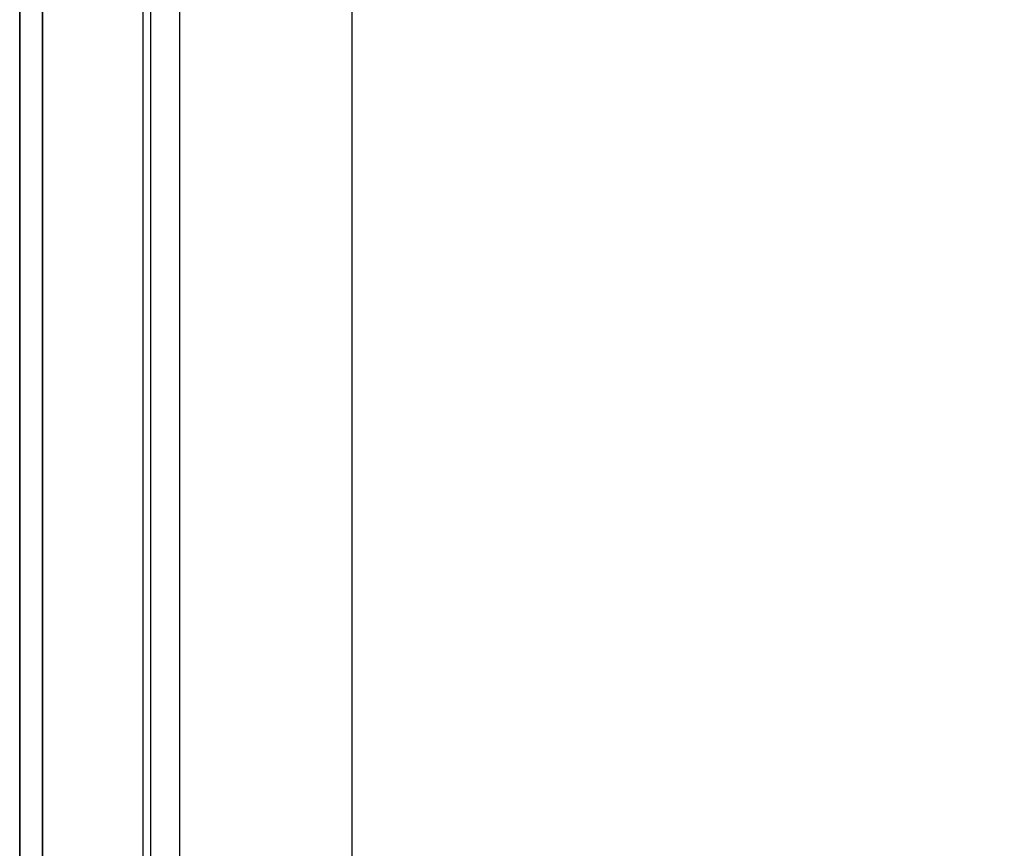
# Model space of a CAD drawing. Header units: millimetres. Extents: x 373037 to 682063, y 76092 to 274210.
# Tile 131 of 256: x 655037 to 655252, y 260426 to 260608. Entities that reach past the tile are written whole.
import ezdxf

# ---------------------------------------------------------------- set-up
doc = ezdxf.new("R2010")
doc.units = ezdxf.units.MM
doc.header["$LTSCALE"] = 100
doc.linetypes.add('ČÁRKOVANÁ', pattern=[19.05, 12.7, -6.35])
doc.layers.add('PUDORYS', color=253, linetype='CONTINUOUS')

msp = doc.modelspace()

# ---------------------------------------------------------------- linework, layer by layer
at = {"layer": 'PUDORYS', "color": 252, "ltscale": 15, "true_color": 0x939598}
for points in [[(655036.64, 249592.15), (681616.64, 249592.15), (681616.64, 273272.15), (655036.64, 273272.15)], [(681611.64, 273267.15), (655041.64, 273267.15), (655041.64, 249597.15), (681611.64, 249597.15)], [(655063.64, 249619.15), (681589.64, 249619.15), (681589.64, 273245.15), (655063.64, 273245.15)], [(681581.64, 273237.15), (655071.64, 273237.15), (655071.64, 249627.15), (681581.64, 249627.15)], [(655065.38, 260307.83), (655065.38, 260776.49), (655109.38, 260776.49), (655109.38, 260307.83)]]:
    msp.add_lwpolyline(points, close=True, dxfattribs=at)
at = {"layer": 'PUDORYS', "color": 252, "linetype": 'ČÁRKOVANÁ', "ltscale": 5, "true_color": 0x939598}
for points in [[(681606.64, 249602.15), (655036.64, 249602.15), (655036.64, 273272.15), (681606.64, 273272.15)], [(681611.64, 249597.15), (655041.64, 249597.15), (655041.64, 273267.15), (681611.64, 273267.15)]]:
    msp.add_lwpolyline(points, close=True, dxfattribs=at)
at = {"layer": 'PUDORYS', "color": 252, "true_color": 0x939598}
msp.add_lwpolyline([(655065.38, 260388.8), (655065.38, 260776.49), (655109.38, 260776.49), (655109.38, 260388.8), (655109.38, 260307.83), (655065.38, 260307.83)], close=True, dxfattribs=at)

doc.saveas('drawing.dxf')
